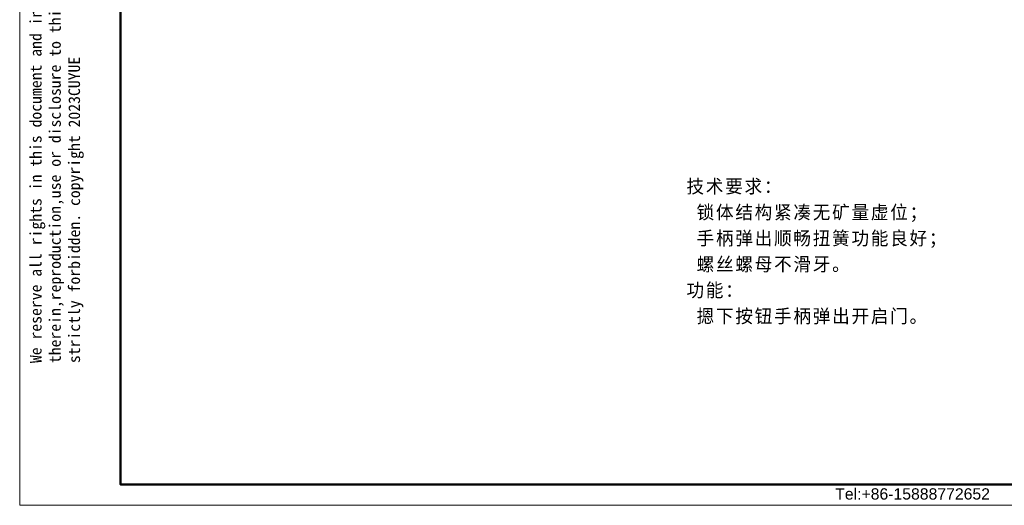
# Model space of a CAD drawing. Header units: millimetres. Extents: x 326 to 586, y 26 to 210.
# Tile 1 of 10: x 326 to 478, y 26 to 101. Entities that reach past the tile are written whole.
import ezdxf

# ---------------------------------------------------------------- set-up
doc = ezdxf.new("R2010")
doc.units = ezdxf.units.MM
for name, color, linetype, lineweight in [('尺寸线层', 3, 'Continuous', 18), ('粗实线层', 7, 'Continuous', 50), ('细实线层', 3, 'Continuous', 18)]:
    doc.layers.add(name, color=color, linetype=linetype, lineweight=lineweight)
doc.styles.add('TEXTSTYLE_3', font='arial.ttf')

msp = doc.modelspace()

# ---------------------------------------------------------------- linework, layer by layer
at = {"layer": '粗实线层'}
msp.add_lwpolyline([(341.3391, 205.4886), (581.8505, 205.4886), (581.8505, 28.9125), (341.3391, 28.9125)], close=True, dxfattribs=at)
at = {"layer": '细实线层'}
msp.add_lwpolyline([(325.7019, 209.8747), (586.2367, 209.8747), (586.2367, 25.6582), (325.7019, 25.6582)], close=True, dxfattribs=at)

# ---------------------------------------------------------------- texts
at = {"linetype": 'Continuous', "insert": (464.2088, 28.3024), "char_height": 1.750941, "width": 24.855695, "attachment_point": 2, "line_spacing_factor": 0.9, "style": 'TEXTSTYLE_3'}
msp.add_mtext('Tel:+86-15888772652', dxfattribs=at)
at = {"layer": '尺寸线层', "insert": (429.1338, 76.2062), "char_height": 2.1, "width": 68.246726, "attachment_point": 1, "line_spacing_factor": 1.15057}
msp.add_mtext('{\\T1.1;技术要求：\\P 锁体结构紧凑无矿量虚位；\\P 手柄弹出顺畅扭簧功能良好；\\P 螺丝螺母不滑牙。\\P功能：\\P 摁下按钮手柄弹出开启门。}', dxfattribs=at)
at = {"layer": '粗实线层', "color": 3, "insert": (327.2933, 47.7217), "char_height": 1.7918089, "width": 105.268827, "attachment_point": 1, "rotation": 90}
msp.add_mtext('{\\fSimHei|b0|i0|c134|p49;We reserve all rights in this document and in the information contained therein,reproduction,use or disclosure to third parties without express authority is strictly forbidden. copyright 2023CUYUE}', dxfattribs=at)

doc.saveas('drawing.dxf')
